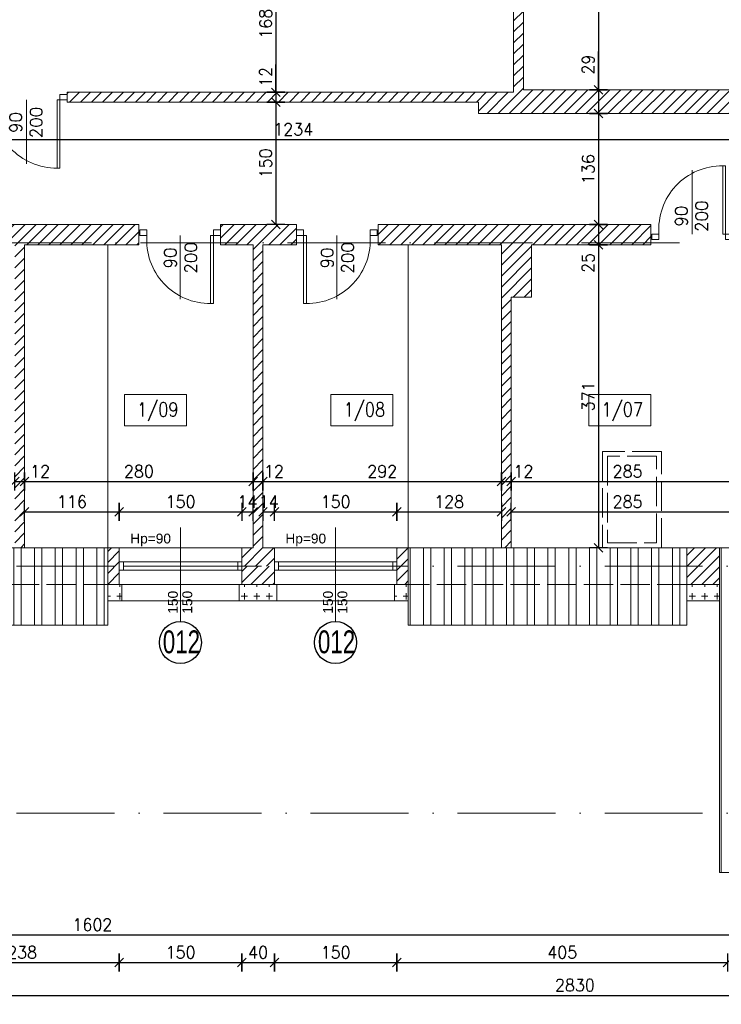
# Model space of a CAD drawing. Header units: millimetres. Extents: x -37273 to 136949, y -1495242345 to -598.
# Tile 8 of 38: x 41573 to 42432, y -22635 to -21429. Entities that reach past the tile are written whole.
import ezdxf

# ---------------------------------------------------------------- set-up
doc = ezdxf.new("R2010")
doc.units = ezdxf.units.MM
doc.linetypes.add('ACAD_ISO02W100', pattern=[15, 12, -3])
doc.linetypes.add('ACAD_ISO10W100', pattern=[18, 12, -3, 0, -3])
for name, color, linetype, lineweight in [('A-DRZ', 3, 'Continuous', 13), ('A-OKN', 3, 'Continuous', 13), ('F-BIL-OP', 103, 'Continuous', 9), ('urządzenia', 252, 'Continuous', 0), ('wymiarowannie', 253, 'Continuous', 5), ('ściany', 190, 'Continuous', 25)]:
    doc.layers.add(name, color=color, linetype=linetype, lineweight=lineweight)
for name, color, linetype in [('OPISY', 4, 'Continuous'), ('wym', 1, 'Continuous'), ('ściana', 7, 'Continuous')]:
    doc.layers.add(name, color=color, linetype=linetype)
doc.styles.add('op2', font='arial.ttf')
doc.styles.add('SIMPLEX', font='simplex', dxfattribs={"width": 0.85})
doc.styles.get("Standard").update_dxf_attribs({"font": 'arial.ttf'})
doc.styles.add('WYM_50', font='simplex.shx', dxfattribs={"width": 0.95})
doc.dimstyles.new('50', dxfattribs={"dimtxt": 15, "dimasz": 0.15, "dimexe": 13, "dimexo": 30, "dimgap": 5, "dimtad": 1, "dimdec": 0, "dimrnd": 0.5, "dimzin": 1, "dimdsep": 46, "dimtxsty": 'WYM_50', "dimblk": 'A', "dimcen": 3, "dimdle": 5, "dimse1": 1, "dimse2": 1, "dimclrd": 256, "dimclre": 256, "dimclrt": 2, "dimaunit": 1, "dimadec": 0, "dimazin": 0, "dimtfac": 0.32, "dimtdec": 0, "dimtix": 1, "dimtmove": 1, "dimatfit": 3, "dimldrblk": 'A', "dimfxl": 1, "dimtvp": 0.08, "dimtolj": 1, "dimtzin": 1, "dimarcsym": 0})
pattern_1 = [(90, (-14158.83, -10.478), (-15.24, 0), [7.62, -7.62]), (180, (-14155.02, -6.668), (0, -15.24), [7.62, -7.62])]

# ---------------------------------------------------------------- blocks, each defined once
blk = doc.blocks.new('A')
at = {"color": 7, "linetype": 'Continuous'}
blk.add_line((-35.3, -35.3), (35.3, 35.3), dxfattribs=at)
at = {"color": 1, "linetype": 'Continuous'}
blk.add_line((0, 73.6), (0, -73.6), dxfattribs=at)
blk = doc.blocks.new('*D2538')
at = {"layer": 'Defpoints', "color": 0, "lineweight": 13, "ltscale": 3}
for p in [(40838, -22120.6), (43668, -22120.6), (43668, -22624.1)]:
    blk.add_point(p, dxfattribs=at)
at = {"layer": 'wym', "lineweight": -2}
blk.add_line((40838.1, -22624.1), (43667.8, -22624.1), dxfattribs=at)
at = {"layer": 'wym', "lineweight": -2, "ltscale": 3, "xscale": 0.15, "yscale": 0.15, "zscale": 0.15, "rotation": 180}
blk.add_blockref('A', (40838, -22624.1), dxfattribs=at)
at = {"layer": 'wym', "lineweight": -2, "ltscale": 3, "xscale": 0.15, "yscale": 0.15, "zscale": 0.15}
blk.add_blockref('A', (43668, -22624.1), dxfattribs=at)
at = {"layer": 'wym', "color": 2, "ltscale": 3, "insert": (42253, -22611.6), "char_height": 15, "attachment_point": 5, "style": 'WYM_50'}
blk.add_mtext('\\A1;2830', dxfattribs=at)
blk = doc.blocks.new('*D2525')
at = {"layer": 'Defpoints', "color": 0, "lineweight": 13, "ltscale": 3}
for p in [(40861, -22493.9), (42463, -22493.9), (42463, -22550)]:
    blk.add_point(p, dxfattribs=at)
at = {"layer": 'wym', "lineweight": -2}
blk.add_line((40861.1, -22550), (42462.8, -22550), dxfattribs=at)
at = {"layer": 'wym', "lineweight": -2, "ltscale": 3, "xscale": 0.15, "yscale": 0.15, "zscale": 0.15, "rotation": 180}
blk.add_blockref('A', (40861, -22550), dxfattribs=at)
at = {"layer": 'wym', "lineweight": -2, "ltscale": 3, "xscale": 0.15, "yscale": 0.15, "zscale": 0.15}
blk.add_blockref('A', (42463, -22550), dxfattribs=at)
at = {"layer": 'wym', "color": 2, "ltscale": 3, "insert": (41662, -22537.5), "char_height": 15, "attachment_point": 5, "style": 'WYM_50'}
blk.add_mtext('\\A1;1602', dxfattribs=at)
blk = doc.blocks.new('DRZWI80')
at = {"layer": 'A-DRZ', "extrusion": (0, 0, -1)}
for points in [[(-63186.5, 25780.3), (-63183.5, 25780.3), (-63183.5, 25856.3)], [(-63186.5, 25856.3), (-63183.5, 25856.3)]]:
    blk.add_lwpolyline(points, dxfattribs=at)
at = {"layer": 'A-DRZ'}
for points in [[(63186.5, 25780.3), (63186.5, 25856.3)], [(63149.5, 25780.3), (63149.5, 25851.4)]]:
    blk.add_lwpolyline(points, dxfattribs=at)
for points in [[(63104.5, 25774.3), (63104.5, 25780.3), (63112.5, 25780.3), (63112.5, 25774.3)], [(63194.5, 25774.3), (63194.5, 25780.3), (63186.5, 25780.3), (63186.5, 25774.3)]]:
    blk.add_lwpolyline(points, close=True, dxfattribs=at)
at = {"layer": 'A-DRZ', "color": 1}
blk.add_arc((63182.8, 25785.8), 70.5, 89.4084, 184.4877, dxfattribs=at)
blk = doc.blocks.new('GFT43')
at = {"layer": 'A-DRZ'}
blk.add_blockref('DRZWI80', (-63194.5, -25774.3), dxfattribs=at)
blk = doc.blocks.new('*D2503')
at = {"layer": 'Defpoints', "color": 0, "lineweight": 13, "ltscale": 3}
for p in [(41845, -22031.8), (41695, -22083.1), (41845, -22083.1)]:
    blk.add_point(p, dxfattribs=at)
at = {"layer": 'wym', "lineweight": -2}
blk.add_line((41695.1, -22031.8), (41844.8, -22031.8), dxfattribs=at)
at = {"layer": 'wym', "lineweight": -2, "ltscale": 3, "xscale": 0.15, "yscale": 0.15, "zscale": 0.15, "rotation": 180}
blk.add_blockref('A', (41695, -22031.8), dxfattribs=at)
at = {"layer": 'wym', "lineweight": -2, "ltscale": 3, "xscale": 0.15, "yscale": 0.15, "zscale": 0.15}
blk.add_blockref('A', (41845, -22031.8), dxfattribs=at)
at = {"layer": 'wym', "color": 2, "ltscale": 3, "insert": (41770, -22019.3), "char_height": 15, "attachment_point": 5, "style": 'WYM_50'}
blk.add_mtext('\\A1;150', dxfattribs=at)
blk = doc.blocks.new('*D2516')
at = {"layer": 'Defpoints', "color": 0, "lineweight": 13, "ltscale": 3}
for p in [(41579, -21972.5), (41859, -21972.5), (41859, -21994.5)]:
    blk.add_point(p, dxfattribs=at)
at = {"layer": 'wym', "lineweight": -2}
blk.add_line((41579.1, -21994.5), (41858.8, -21994.5), dxfattribs=at)
at = {"layer": 'wym', "lineweight": -2, "ltscale": 3, "xscale": 0.15, "yscale": 0.15, "zscale": 0.15, "rotation": 180}
blk.add_blockref('A', (41579, -21994.5), dxfattribs=at)
at = {"layer": 'wym', "lineweight": -2, "ltscale": 3, "xscale": 0.15, "yscale": 0.15, "zscale": 0.15}
blk.add_blockref('A', (41859, -21994.5), dxfattribs=at)
at = {"layer": 'wym', "color": 2, "ltscale": 3, "insert": (41719, -21982), "char_height": 15, "attachment_point": 5, "style": 'WYM_50'}
blk.add_mtext('\\A1;280', dxfattribs=at)
blk = doc.blocks.new('*D2533')
at = {"layer": 'Defpoints', "color": 0, "lineweight": 13, "ltscale": 3}
for p in [(41695, -22110.1), (41845, -22110.1), (41845, -22583.9)]:
    blk.add_point(p, dxfattribs=at)
at = {"layer": 'wym', "lineweight": -2}
blk.add_line((41695.1, -22583.9), (41844.8, -22583.9), dxfattribs=at)
at = {"layer": 'wym', "lineweight": -2, "ltscale": 3, "xscale": 0.15, "yscale": 0.15, "zscale": 0.15, "rotation": 180}
blk.add_blockref('A', (41695, -22583.9), dxfattribs=at)
at = {"layer": 'wym', "lineweight": -2, "ltscale": 3, "xscale": 0.15, "yscale": 0.15, "zscale": 0.15}
blk.add_blockref('A', (41845, -22583.9), dxfattribs=at)
at = {"layer": 'wym', "color": 2, "ltscale": 3, "insert": (41770, -22571.4), "char_height": 15, "attachment_point": 5, "style": 'WYM_50'}
blk.add_mtext('\\A1;150', dxfattribs=at)
blk = doc.blocks.new('*D2595')
at = {"layer": 'Defpoints', "color": 0, "lineweight": 13, "ltscale": 3}
for p in [(41291, -21539.1), (42525, -21551.6), (42525, -21575.4)]:
    blk.add_point(p, dxfattribs=at)
at = {"layer": 'wym', "lineweight": -2}
blk.add_line((41291.1, -21575.4), (42524.8, -21575.4), dxfattribs=at)
at = {"layer": 'wym', "lineweight": -2, "ltscale": 3, "xscale": 0.15, "yscale": 0.15, "zscale": 0.15, "rotation": 180}
blk.add_blockref('A', (41291, -21575.4), dxfattribs=at)
at = {"layer": 'wym', "lineweight": -2, "ltscale": 3, "xscale": 0.15, "yscale": 0.15, "zscale": 0.15}
blk.add_blockref('A', (42525, -21575.4), dxfattribs=at)
at = {"layer": 'wym', "color": 2, "ltscale": 3, "insert": (41908, -21562.9), "char_height": 15, "attachment_point": 5, "style": 'WYM_50'}
blk.add_mtext('\\A1;1234', dxfattribs=at)
blk = doc.blocks.new('*D2502')
at = {"layer": 'Defpoints', "color": 0, "lineweight": 13, "ltscale": 3}
for p in [(41579, -21979.6), (41695, -22031.8), (41695, -22075.6)]:
    blk.add_point(p, dxfattribs=at)
at = {"layer": 'wym', "lineweight": -2}
blk.add_line((41579.1, -22031.8), (41694.8, -22031.8), dxfattribs=at)
at = {"layer": 'wym', "lineweight": -2, "ltscale": 3, "xscale": 0.15, "yscale": 0.15, "zscale": 0.15, "rotation": 180}
blk.add_blockref('A', (41579, -22031.8), dxfattribs=at)
at = {"layer": 'wym', "lineweight": -2, "ltscale": 3, "xscale": 0.15, "yscale": 0.15, "zscale": 0.15}
blk.add_blockref('A', (41695, -22031.8), dxfattribs=at)
at = {"layer": 'wym', "color": 2, "ltscale": 3, "insert": (41637, -22019.3), "char_height": 15, "attachment_point": 5, "style": 'WYM_50'}
blk.add_mtext('\\A1;116', dxfattribs=at)
blk = doc.blocks.new('*D2515')
at = {"layer": 'Defpoints', "color": 0, "lineweight": 13, "ltscale": 3}
for p in [(41567, -21962.3), (41579, -21962.3), (41579, -21994.5)]:
    blk.add_point(p, dxfattribs=at)
at = {"layer": 'wym', "lineweight": -2}
for p, q in [((41567.1, -21994.5), (41578.8, -21994.5)), ((41579, -21994.5), (41613.1, -21994.5))]:
    blk.add_line(p, q, dxfattribs=at)
at = {"layer": 'wym', "lineweight": -2, "ltscale": 3, "xscale": 0.15, "yscale": 0.15, "zscale": 0.15, "rotation": 180}
blk.add_blockref('A', (41567, -21994.5), dxfattribs=at)
at = {"layer": 'wym', "lineweight": -2, "ltscale": 3, "xscale": 0.15, "yscale": 0.15, "zscale": 0.15}
blk.add_blockref('A', (41579, -21994.5), dxfattribs=at)
at = {"layer": 'wym', "color": 2, "ltscale": 3, "insert": (41597.9, -21982), "char_height": 15, "attachment_point": 5, "style": 'WYM_50'}
blk.add_mtext('\\A1;12', dxfattribs=at)
blk = doc.blocks.new('*D2532')
at = {"layer": 'Defpoints', "color": 0, "lineweight": 13, "ltscale": 3}
for p in [(41457, -22110.1), (41695, -22110.1), (41695, -22583.9)]:
    blk.add_point(p, dxfattribs=at)
at = {"layer": 'wym', "lineweight": -2}
blk.add_line((41457.1, -22583.9), (41694.8, -22583.9), dxfattribs=at)
at = {"layer": 'wym', "lineweight": -2, "ltscale": 3, "xscale": 0.15, "yscale": 0.15, "zscale": 0.15, "rotation": 180}
blk.add_blockref('A', (41457, -22583.9), dxfattribs=at)
at = {"layer": 'wym', "lineweight": -2, "ltscale": 3, "xscale": 0.15, "yscale": 0.15, "zscale": 0.15}
blk.add_blockref('A', (41695, -22583.9), dxfattribs=at)
at = {"layer": 'wym', "color": 2, "ltscale": 3, "insert": (41576, -22571.4), "char_height": 15, "attachment_point": 5, "style": 'WYM_50'}
blk.add_mtext('\\A1;238', dxfattribs=at)
blk = doc.blocks.new('*D2507')
at = {"layer": 'Defpoints', "color": 0, "lineweight": 13, "ltscale": 3}
for p in [(42163, -22031.8), (42035, -22048.9), (42163, -22048.9)]:
    blk.add_point(p, dxfattribs=at)
at = {"layer": 'wym', "lineweight": -2}
blk.add_line((42035.1, -22031.8), (42162.8, -22031.8), dxfattribs=at)
at = {"layer": 'wym', "lineweight": -2, "ltscale": 3, "xscale": 0.15, "yscale": 0.15, "zscale": 0.15, "rotation": 180}
blk.add_blockref('A', (42035, -22031.8), dxfattribs=at)
at = {"layer": 'wym', "lineweight": -2, "ltscale": 3, "xscale": 0.15, "yscale": 0.15, "zscale": 0.15}
blk.add_blockref('A', (42163, -22031.8), dxfattribs=at)
at = {"layer": 'wym', "color": 2, "ltscale": 3, "insert": (42099, -22019.3), "char_height": 15, "attachment_point": 5, "style": 'WYM_50'}
blk.add_mtext('\\A1;128', dxfattribs=at)
blk = doc.blocks.new('*D2518')
at = {"layer": 'Defpoints', "color": 0, "lineweight": 13, "ltscale": 3}
for p in [(41871, -21947.4), (42163, -21947.4), (42163, -21994.5)]:
    blk.add_point(p, dxfattribs=at)
at = {"layer": 'wym', "lineweight": -2}
blk.add_line((41871.1, -21994.5), (42162.8, -21994.5), dxfattribs=at)
at = {"layer": 'wym', "lineweight": -2, "ltscale": 3, "xscale": 0.15, "yscale": 0.15, "zscale": 0.15, "rotation": 180}
blk.add_blockref('A', (41871, -21994.5), dxfattribs=at)
at = {"layer": 'wym', "lineweight": -2, "ltscale": 3, "xscale": 0.15, "yscale": 0.15, "zscale": 0.15}
blk.add_blockref('A', (42163, -21994.5), dxfattribs=at)
at = {"layer": 'wym', "color": 2, "ltscale": 3, "insert": (42017, -21982), "char_height": 15, "attachment_point": 5, "style": 'WYM_50'}
blk.add_mtext('\\A1;292', dxfattribs=at)
blk = doc.blocks.new('*D2536')
at = {"layer": 'Defpoints', "color": 0, "lineweight": 13, "ltscale": 3}
for p in [(42035, -22110.1), (42440, -22110.1), (42440, -22583.9)]:
    blk.add_point(p, dxfattribs=at)
at = {"layer": 'wym', "lineweight": -2}
blk.add_line((42035.1, -22583.9), (42439.8, -22583.9), dxfattribs=at)
at = {"layer": 'wym', "lineweight": -2, "ltscale": 3, "xscale": 0.15, "yscale": 0.15, "zscale": 0.15, "rotation": 180}
blk.add_blockref('A', (42035, -22583.9), dxfattribs=at)
at = {"layer": 'wym', "lineweight": -2, "ltscale": 3, "xscale": 0.15, "yscale": 0.15, "zscale": 0.15}
blk.add_blockref('A', (42440, -22583.9), dxfattribs=at)
at = {"layer": 'wym', "color": 2, "ltscale": 3, "insert": (42237.5, -22571.4), "char_height": 15, "attachment_point": 5, "style": 'WYM_50'}
blk.add_mtext('\\A1;405', dxfattribs=at)
blk = doc.blocks.new('*D2506')
at = {"layer": 'Defpoints', "color": 0, "lineweight": 13, "ltscale": 3}
for p in [(42035, -22031.8), (41885, -22083.1), (42035, -22083.1)]:
    blk.add_point(p, dxfattribs=at)
at = {"layer": 'wym', "lineweight": -2}
blk.add_line((41885.1, -22031.8), (42034.8, -22031.8), dxfattribs=at)
at = {"layer": 'wym', "lineweight": -2, "ltscale": 3, "xscale": 0.15, "yscale": 0.15, "zscale": 0.15, "rotation": 180}
blk.add_blockref('A', (41885, -22031.8), dxfattribs=at)
at = {"layer": 'wym', "lineweight": -2, "ltscale": 3, "xscale": 0.15, "yscale": 0.15, "zscale": 0.15}
blk.add_blockref('A', (42035, -22031.8), dxfattribs=at)
at = {"layer": 'wym', "color": 2, "ltscale": 3, "insert": (41960, -22019.3), "char_height": 15, "attachment_point": 5, "style": 'WYM_50'}
blk.add_mtext('\\A1;150', dxfattribs=at)
blk = doc.blocks.new('*D2535')
at = {"layer": 'Defpoints', "color": 0, "lineweight": 13, "ltscale": 3}
for p in [(41885, -22110.1), (42035, -22110.1), (42035, -22583.9)]:
    blk.add_point(p, dxfattribs=at)
at = {"layer": 'wym', "lineweight": -2}
blk.add_line((41885.1, -22583.9), (42034.8, -22583.9), dxfattribs=at)
at = {"layer": 'wym', "lineweight": -2, "ltscale": 3, "xscale": 0.15, "yscale": 0.15, "zscale": 0.15, "rotation": 180}
blk.add_blockref('A', (41885, -22583.9), dxfattribs=at)
at = {"layer": 'wym', "lineweight": -2, "ltscale": 3, "xscale": 0.15, "yscale": 0.15, "zscale": 0.15}
blk.add_blockref('A', (42035, -22583.9), dxfattribs=at)
at = {"layer": 'wym', "color": 2, "ltscale": 3, "insert": (41960, -22571.4), "char_height": 15, "attachment_point": 5, "style": 'WYM_50'}
blk.add_mtext('\\A1;150', dxfattribs=at)
blk = doc.blocks.new('*D2589')
at = {"layer": 'Defpoints', "color": 0, "lineweight": 13, "ltscale": 3}
for p in [(41866.9, -21529.6), (41866.9, -21679.6), (41886.9, -21679.6)]:
    blk.add_point(p, dxfattribs=at)
at = {"layer": 'wym', "lineweight": -2}
blk.add_line((41886.9, -21529.7), (41886.9, -21679.4), dxfattribs=at)
at = {"layer": 'wym', "lineweight": -2, "ltscale": 3, "xscale": 0.15, "yscale": 0.15, "zscale": 0.15}
for p, rotation in [((41886.9, -21529.6), 90), ((41886.9, -21679.6), 270)]:
    blk.add_blockref('A', p, dxfattribs=dict(at, rotation=rotation))
at = {"layer": 'wym', "color": 2, "ltscale": 3, "insert": (41874.4, -21604.6), "char_height": 15, "attachment_point": 5, "rotation": 90, "style": 'WYM_50'}
blk.add_mtext('\\A1;150', dxfattribs=at)
blk = doc.blocks.new('*D2588')
at = {"layer": 'Defpoints', "color": 0, "lineweight": 13, "ltscale": 3}
for p in [(41919.8, -21517.6), (41886.9, -21529.6), (41919.8, -21529.6)]:
    blk.add_point(p, dxfattribs=at)
at = {"layer": 'wym', "lineweight": -2}
for p, q in [((41886.9, -21517.6), (41886.9, -21483.7)), ((41886.9, -21517.7), (41886.9, -21529.4))]:
    blk.add_line(p, q, dxfattribs=at)
at = {"layer": 'wym', "lineweight": -2, "ltscale": 3, "xscale": 0.15, "yscale": 0.15, "zscale": 0.15}
for p, rotation in [((41886.9, -21517.6), 90), ((41886.9, -21529.6), 270)]:
    blk.add_blockref('A', p, dxfattribs=dict(at, rotation=rotation))
at = {"layer": 'wym', "color": 2, "ltscale": 3, "insert": (41874.4, -21498.8), "char_height": 15, "attachment_point": 5, "rotation": 90, "style": 'WYM_50'}
blk.add_mtext('\\A1;12', dxfattribs=at)
blk = doc.blocks.new('*D2587')
at = {"layer": 'Defpoints', "color": 0, "lineweight": 13, "ltscale": 3}
for p in [(41942.1, -21349.6), (41886.9, -21517.6), (41942.1, -21517.6)]:
    blk.add_point(p, dxfattribs=at)
at = {"layer": 'wym', "lineweight": -2}
blk.add_line((41886.9, -21349.7), (41886.9, -21517.4), dxfattribs=at)
at = {"layer": 'wym', "lineweight": -2, "ltscale": 3, "xscale": 0.15, "yscale": 0.15, "zscale": 0.15}
for p, rotation in [((41886.9, -21349.6), 90), ((41886.9, -21517.6), 270)]:
    blk.add_blockref('A', p, dxfattribs=dict(at, rotation=rotation))
at = {"layer": 'wym', "color": 2, "ltscale": 3, "insert": (41874.4, -21433.6), "char_height": 15, "attachment_point": 5, "rotation": 90, "style": 'WYM_50'}
blk.add_mtext('\\A1;168', dxfattribs=at)
blk = doc.blocks.new('*D2534')
at = {"layer": 'Defpoints', "color": 0, "lineweight": 13, "ltscale": 3}
for p in [(41845, -22110.1), (41885, -22110.1), (41885, -22583.9)]:
    blk.add_point(p, dxfattribs=at)
at = {"layer": 'wym', "lineweight": -2}
blk.add_line((41845.1, -22583.9), (41884.8, -22583.9), dxfattribs=at)
at = {"layer": 'wym', "lineweight": -2, "ltscale": 3, "xscale": 0.15, "yscale": 0.15, "zscale": 0.15, "rotation": 180}
blk.add_blockref('A', (41845, -22583.9), dxfattribs=at)
at = {"layer": 'wym', "lineweight": -2, "ltscale": 3, "xscale": 0.15, "yscale": 0.15, "zscale": 0.15}
blk.add_blockref('A', (41885, -22583.9), dxfattribs=at)
at = {"layer": 'wym', "color": 2, "ltscale": 3, "insert": (41865, -22571.4), "char_height": 15, "attachment_point": 5, "style": 'WYM_50'}
blk.add_mtext('\\A1;40', dxfattribs=at)
blk = doc.blocks.new('*D2517')
at = {"layer": 'Defpoints', "color": 0, "lineweight": 13, "ltscale": 3}
for p in [(41859, -21947.4), (41871, -21947.4), (41871, -21994.5)]:
    blk.add_point(p, dxfattribs=at)
at = {"layer": 'wym', "lineweight": -2}
blk.add_line((41859.1, -21994.5), (41870.8, -21994.5), dxfattribs=at)
at = {"layer": 'wym', "lineweight": -2, "ltscale": 3, "xscale": 0.15, "yscale": 0.15, "zscale": 0.15, "rotation": 180}
blk.add_blockref('A', (41859, -21994.5), dxfattribs=at)
at = {"layer": 'wym', "lineweight": -2, "ltscale": 3, "xscale": 0.15, "yscale": 0.15, "zscale": 0.15}
blk.add_blockref('A', (41871, -21994.5), dxfattribs=at)
at = {"layer": 'wym', "color": 2, "ltscale": 3, "insert": (41884.3, -21982), "char_height": 15, "attachment_point": 5, "style": 'WYM_50'}
blk.add_mtext('\\A1;12', dxfattribs=at)
blk = doc.blocks.new('*D2505')
at = {"layer": 'Defpoints', "color": 0, "lineweight": 13, "ltscale": 3}
for p in [(41885, -22031.8), (41871, -22075.6), (41885, -22075.6)]:
    blk.add_point(p, dxfattribs=at)
at = {"layer": 'wym', "lineweight": -2}
for p, q in [((41870.8, -22031.8), (41870.7, -22031.8)), ((41871, -22031.8), (41885, -22031.8)), ((41885.1, -22031.8), (41885.3, -22031.8))]:
    blk.add_line(p, q, dxfattribs=at)
at = {"layer": 'wym', "lineweight": -2, "ltscale": 3, "xscale": 0.15, "yscale": 0.15, "zscale": 0.15}
blk.add_blockref('A', (41871, -22031.8), dxfattribs=at)
at = {"layer": 'wym', "lineweight": -2, "ltscale": 3, "xscale": 0.15, "yscale": 0.15, "zscale": 0.15, "rotation": 180}
blk.add_blockref('A', (41885, -22031.8), dxfattribs=at)
at = {"layer": 'wym', "color": 2, "ltscale": 3, "insert": (41878, -22019.3), "char_height": 15, "attachment_point": 5, "style": 'WYM_50'}
blk.add_mtext('\\A1;14', dxfattribs=at)
blk = doc.blocks.new('*D2504')
at = {"layer": 'Defpoints', "color": 0, "lineweight": 13, "ltscale": 3}
for p in [(41859, -22031.8), (41845, -22044.8), (41859, -22044.8)]:
    blk.add_point(p, dxfattribs=at)
at = {"layer": 'wym', "lineweight": -2}
for p, q in [((41844.8, -22031.8), (41844.7, -22031.8)), ((41845, -22031.8), (41859, -22031.8)), ((41859.1, -22031.8), (41859.3, -22031.8))]:
    blk.add_line(p, q, dxfattribs=at)
at = {"layer": 'wym', "lineweight": -2, "ltscale": 3, "xscale": 0.15, "yscale": 0.15, "zscale": 0.15}
blk.add_blockref('A', (41845, -22031.8), dxfattribs=at)
at = {"layer": 'wym', "lineweight": -2, "ltscale": 3, "xscale": 0.15, "yscale": 0.15, "zscale": 0.15, "rotation": 180}
blk.add_blockref('A', (41859, -22031.8), dxfattribs=at)
at = {"layer": 'wym', "color": 2, "ltscale": 3, "insert": (41852, -22019.3), "char_height": 15, "attachment_point": 5, "style": 'WYM_50'}
blk.add_mtext('\\A1;14', dxfattribs=at)
blk = doc.blocks.new('*D2508')
at = {"layer": 'Defpoints', "color": 0, "lineweight": 13, "ltscale": 3}
for p in [(42460, -22031.8), (42175, -22046.9), (42460, -22046.9)]:
    blk.add_point(p, dxfattribs=at)
at = {"layer": 'wym', "lineweight": -2}
blk.add_line((42175.1, -22031.8), (42459.8, -22031.8), dxfattribs=at)
at = {"layer": 'wym', "lineweight": -2, "ltscale": 3, "xscale": 0.15, "yscale": 0.15, "zscale": 0.15, "rotation": 180}
blk.add_blockref('A', (42175, -22031.8), dxfattribs=at)
at = {"layer": 'wym', "lineweight": -2, "ltscale": 3, "xscale": 0.15, "yscale": 0.15, "zscale": 0.15}
blk.add_blockref('A', (42460, -22031.8), dxfattribs=at)
at = {"layer": 'wym', "color": 2, "ltscale": 3, "insert": (42317.5, -22019.3), "char_height": 15, "attachment_point": 5, "style": 'WYM_50'}
blk.add_mtext('\\A1;285', dxfattribs=at)
blk = doc.blocks.new('*D2519')
at = {"layer": 'Defpoints', "color": 0, "lineweight": 13, "ltscale": 3}
for p in [(42163, -21942), (42175, -21942), (42175, -21994.5)]:
    blk.add_point(p, dxfattribs=at)
at = {"layer": 'wym', "lineweight": -2}
blk.add_line((42163.1, -21994.5), (42174.8, -21994.5), dxfattribs=at)
at = {"layer": 'wym', "lineweight": -2, "ltscale": 3, "xscale": 0.15, "yscale": 0.15, "zscale": 0.15, "rotation": 180}
blk.add_blockref('A', (42163, -21994.5), dxfattribs=at)
at = {"layer": 'wym', "lineweight": -2, "ltscale": 3, "xscale": 0.15, "yscale": 0.15, "zscale": 0.15}
blk.add_blockref('A', (42175, -21994.5), dxfattribs=at)
at = {"layer": 'wym', "color": 2, "ltscale": 3, "insert": (42190, -21982), "char_height": 15, "attachment_point": 5, "style": 'WYM_50'}
blk.add_mtext('\\A1;12', dxfattribs=at)
blk = doc.blocks.new('*D2520')
at = {"layer": 'Defpoints', "color": 0, "lineweight": 13, "ltscale": 3}
for p in [(42175, -21951.7), (42460, -21951.7), (42460, -21994.5)]:
    blk.add_point(p, dxfattribs=at)
at = {"layer": 'wym', "lineweight": -2}
blk.add_line((42175.1, -21994.5), (42459.8, -21994.5), dxfattribs=at)
at = {"layer": 'wym', "lineweight": -2, "ltscale": 3, "xscale": 0.15, "yscale": 0.15, "zscale": 0.15, "rotation": 180}
blk.add_blockref('A', (42175, -21994.5), dxfattribs=at)
at = {"layer": 'wym', "lineweight": -2, "ltscale": 3, "xscale": 0.15, "yscale": 0.15, "zscale": 0.15}
blk.add_blockref('A', (42460, -21994.5), dxfattribs=at)
at = {"layer": 'wym', "color": 2, "ltscale": 3, "insert": (42317.5, -21982), "char_height": 15, "attachment_point": 5, "style": 'WYM_50'}
blk.add_mtext('\\A1;285', dxfattribs=at)
blk = doc.blocks.new('*D2590')
at = {"layer": 'Defpoints', "color": 0, "lineweight": 13, "ltscale": 3}
for p in [(42238.1, -20915.6), (42238.1, -21514.6), (42281.8, -21514.6)]:
    blk.add_point(p, dxfattribs=at)
at = {"layer": 'wym', "lineweight": -2}
blk.add_line((42281.8, -20915.7), (42281.8, -21514.4), dxfattribs=at)
at = {"layer": 'wym', "lineweight": -2, "ltscale": 3, "xscale": 0.15, "yscale": 0.15, "zscale": 0.15}
for p, rotation in [((42281.8, -20915.6), 90), ((42281.8, -21514.6), 270)]:
    blk.add_blockref('A', p, dxfattribs=dict(at, rotation=rotation))
at = {"layer": 'wym', "color": 2, "ltscale": 3, "insert": (42269.3, -21215.1), "char_height": 15, "attachment_point": 5, "rotation": 90, "style": 'WYM_50'}
blk.add_mtext('\\A1;599', dxfattribs=at)
blk = doc.blocks.new('*D2591')
at = {"layer": 'Defpoints', "color": 0, "lineweight": 13, "ltscale": 3}
for p in [(42243, -21514.6), (42243, -21543.6), (42281.8, -21543.6)]:
    blk.add_point(p, dxfattribs=at)
at = {"layer": 'wym', "lineweight": -2}
for p, q in [((42281.8, -21514.6), (42281.8, -21467.4)), ((42281.8, -21514.7), (42281.8, -21543.4))]:
    blk.add_line(p, q, dxfattribs=at)
at = {"layer": 'wym', "lineweight": -2, "ltscale": 3, "xscale": 0.15, "yscale": 0.15, "zscale": 0.15}
for p, rotation in [((42281.8, -21514.6), 90), ((42281.8, -21543.6), 270)]:
    blk.add_blockref('A', p, dxfattribs=dict(at, rotation=rotation))
at = {"layer": 'wym', "color": 2, "ltscale": 3, "insert": (42269.3, -21483.6), "char_height": 15, "attachment_point": 5, "rotation": 90, "style": 'WYM_50'}
blk.add_mtext('\\A1;29', dxfattribs=at)
blk = doc.blocks.new('*D2592')
at = {"layer": 'Defpoints', "color": 0, "lineweight": 13, "ltscale": 3}
for p in [(42243, -21543.6), (42243, -21679.6), (42281.8, -21679.6)]:
    blk.add_point(p, dxfattribs=at)
at = {"layer": 'wym', "lineweight": -2}
blk.add_line((42281.8, -21543.7), (42281.8, -21679.4), dxfattribs=at)
at = {"layer": 'wym', "lineweight": -2, "ltscale": 3, "xscale": 0.15, "yscale": 0.15, "zscale": 0.15}
for p, rotation in [((42281.8, -21543.6), 90), ((42281.8, -21679.6), 270)]:
    blk.add_blockref('A', p, dxfattribs=dict(at, rotation=rotation))
at = {"layer": 'wym', "color": 2, "ltscale": 3, "insert": (42269.3, -21611.6), "char_height": 15, "attachment_point": 5, "rotation": 90, "style": 'WYM_50'}
blk.add_mtext('\\A1;136', dxfattribs=at)
blk = doc.blocks.new('*D2593')
at = {"layer": 'Defpoints', "color": 0, "lineweight": 13, "ltscale": 3}
for p in [(42292, -21679.6), (42281.8, -21704.6), (42292, -21704.6)]:
    blk.add_point(p, dxfattribs=at)
at = {"layer": 'wym', "lineweight": -2}
for p, q in [((42281.8, -21679.7), (42281.8, -21704.4)), ((42281.8, -21704.6), (42281.8, -21743.2))]:
    blk.add_line(p, q, dxfattribs=at)
at = {"layer": 'wym', "lineweight": -2, "ltscale": 3, "xscale": 0.15, "yscale": 0.15, "zscale": 0.15}
for p, rotation in [((42281.8, -21679.6), 90), ((42281.8, -21704.6), 270)]:
    blk.add_blockref('A', p, dxfattribs=dict(at, rotation=rotation))
at = {"layer": 'wym', "color": 2, "ltscale": 3, "insert": (42269.3, -21726.7), "char_height": 15, "attachment_point": 5, "rotation": 90, "style": 'WYM_50'}
blk.add_mtext('\\A1;25', dxfattribs=at)
blk = doc.blocks.new('*D2594')
at = {"layer": 'Defpoints', "color": 0, "lineweight": 13, "ltscale": 3}
for p in [(42260.6, -21704.6), (42260.6, -22075.6), (42281.8, -22075.6)]:
    blk.add_point(p, dxfattribs=at)
at = {"layer": 'wym', "lineweight": -2}
blk.add_line((42281.8, -21704.7), (42281.8, -22075.4), dxfattribs=at)
at = {"layer": 'wym', "lineweight": -2, "ltscale": 3, "xscale": 0.15, "yscale": 0.15, "zscale": 0.15}
for p, rotation in [((42281.8, -21704.6), 90), ((42281.8, -22075.6), 270)]:
    blk.add_blockref('A', p, dxfattribs=dict(at, rotation=rotation))
at = {"layer": 'wym', "color": 2, "ltscale": 3, "insert": (42269.3, -21890.1), "char_height": 15, "attachment_point": 5, "rotation": 90, "style": 'WYM_50'}
blk.add_mtext('\\A1;371', dxfattribs=at)

msp = doc.modelspace()

# ---------------------------------------------------------------- hatches: boundary and pattern name
at = {"layer": 'wymiarowannie', "lineweight": 13, "ltscale": 3}
h = msp.add_hatch(dxfattribs=at)
h.set_pattern_fill('ANSI31', color=5, scale=3)
h.set_pattern_definition([(45, (41630.995, -21559.551), (-6.73519, 6.73519), [])])
h.paths.add_polyline_path([(42463, -21543.55), (42463, -21514.55), (42732, -21514.55), (42732, -21153.55), (42747, -21153.55), (42747, -21514.55), (43331, -21514.55), (43331, -21543.55), (42537, -21543.55), (42537, -21559.55), (42525, -21559.55), (42525, -21543.55)])
h.paths.add_polyline_path([(41631, -21529.55), (41631, -21517.55), (42178, -21517.55), (42178, -21324.55), (42190, -21324.55), (42190, -21514.55), (42463, -21514.55), (42463, -21543.55), (42135, -21543.55), (42135, -21529.55)])
h.paths.add_polyline_path([(43431, -21543.55), (43431, -21514.55), (43604, -21514.55), (43604, -21414.55), (43623, -21414.55), (43623, -21218.25), (43643.42, -21218.25), (43644, -21543.55)])
h.paths.add_polyline_path([(43643.97, -21527.05), (43643.42, -21218.25), (43668, -21218.25), (43668, -21527.05)])
h.paths.add_polyline_path([(43643.03, -20996.27), (43668, -20996.27), (43668, -21218.25), (43643.42, -21218.25)])
h.paths.add_polyline_path([(43623, -21218.25), (43623, -20996.27), (43643.03, -20996.27), (43643.42, -21218.25)])
h.paths.add_polyline_path([(42178, -21153.55), (42190, -21153.55), (42190, -21224.55), (42178, -21224.55)])
h.paths.add_polyline_path([(43644, -21543.55), (43668, -21543.55), (43668, -21527.05), (43643.97, -21527.05)])
h.paths.add_polyline_path([(43543.2, -21514.1), (43543.2, -21544), (43520.7, -21544), (43520.7, -21514.1)], flags=9)
h = msp.add_hatch(dxfattribs=at)
h.set_pattern_fill('ANSI31', color=5, scale=3)
h.set_pattern_definition([(45, (40837.995, -22098.051), (-6.73519, 6.73519), [])])
h.paths.add_polyline_path([(42012, -21704.55), (42012, -21702.05), (42346.22, -21702.05), (42346.22, -21704.55), (42200.01, -21704.55), (42200.01, -21768.77), (42175, -21768.77), (42175, -22075.55), (42163, -22075.55), (42163, -21704.55)])
h.paths.add_polyline_path([(41455, -21704.55), (41455, -21702.05), (41719, -21702.05), (41719, -21704.55), (41579, -21704.55), (41579, -22075.55), (41567, -22075.55), (41567, -21704.55)])
h.paths.add_polyline_path([(42463, -21679.55), (42525, -21679.55), (42525, -21659.55), (42537, -21659.55), (42537, -21679.55), (42682, -21679.55), (42682, -21704.55), (42485, -21704.55), (42485, -22075.55), (42463, -22075.55)])
h.paths.add_polyline_path([(40861, -21866.51), (40861, -21702.05), (41355, -21702.05), (41355, -21704.55), (41037, -21704.55), (41037, -21730.55), (40884, -21730.55), (40884, -21866.51)])
h.paths.add_polyline_path([(41819, -21704.55), (41819, -21702.05), (41912, -21702.05), (41912, -21704.55), (41871, -21704.55), (41871, -22075.55), (41885, -22075.55), (41885, -22098.05), (41845, -22098.05), (41845, -22075.55), (41859, -22075.55), (41859, -21704.55)])
h.paths.add_polyline_path([(40861, -21702.05), (40861, -21679.55), (40991, -21679.55), (40991, -21653.95), (41037, -21653.95), (41037, -21679.55), (41271, -21679.55), (41271, -21648.55), (41291, -21648.55), (41291, -21679.55), (41355, -21679.55), (41355, -21702.05)])
h.paths.add_polyline_path([(42012, -21702.05), (42012, -21679.55), (42346.22, -21679.55), (42346.22, -21702.05)])
h.paths.add_polyline_path([(42444, -21915.55), (42444, -21865.55), (42460, -21865.55), (42460, -21704.55), (42446.22, -21704.55), (42446.22, -21679.55), (42463, -21679.55), (42463, -22075.55), (42460, -22075.55), (42460, -21915.55)])
h.paths.add_polyline_path([(41455, -21702.05), (41455, -21679.55), (41719, -21679.55), (41719, -21702.05)])
h.paths.add_polyline_path([(40838, -21702.05), (40861, -21702.05), (40861, -21866.51), (40838, -21866.51)])
h.paths.add_polyline_path([(41819, -21702.05), (41819, -21679.55), (41912, -21679.55), (41912, -21702.05)])
h.paths.add_polyline_path([(40838, -21702.05), (40838, -21679.55), (40861, -21679.55), (40861, -21702.05)])
h.paths.add_polyline_path([(41074.73, -21676.76), (41074.73, -21707.34), (41052.23, -21707.34), (41052.23, -21676.76)], flags=9)
h.paths.add_polyline_path([(41074.73, -21651.8), (41074.73, -21681.69), (41052.23, -21681.69), (41052.23, -21651.8)], flags=9)
h.paths.add_polyline_path([(41866.26, -22030.59), (41837.73, -22030.59), (41837.73, -22008.09), (41866.26, -22008.09)], flags=9)
h.paths.add_polyline_path([(41892.26, -22030.59), (41863.73, -22030.59), (41863.73, -22008.09), (41892.26, -22008.09)], flags=9)
h.paths.add_polyline_path([(41898.28, -21993.25), (41870.42, -21993.25), (41870.42, -21970.75), (41898.28, -21970.75)], flags=9)
h = msp.add_hatch(dxfattribs=at)
h.set_pattern_fill('STEEL', color=252, scale=8, angle=45)
h.set_pattern_definition([(90, (41549.378, -15902.6), (-25.4, 0), []), (90, (41540.398, -15893.618), (-25.4, 0), [])])
h.paths.add_polyline_path([(41471, -22075.55), (41471, -22170.55), (41681, -22170.55), (41681, -22075.55)])
h = msp.add_hatch(dxfattribs=at)
h.set_pattern_fill('ANSI31', color=5, scale=3)
h.set_pattern_definition([(45, (41680.995, -22120.551), (-6.73519, 6.73519), [])])
h.paths.add_polyline_path([(41845, -22120.55), (41885, -22120.55), (41885, -22098.05), (41845, -22098.05)])
h.paths.add_polyline_path([(42390, -22120.55), (42390, -22098.05), (42430, -22098.05), (42430, -22120.55)])
h.paths.add_polyline_path([(42390, -22075.55), (42430, -22075.55), (42430, -22098.05), (42390, -22098.05)])
h.paths.add_polyline_path([(41681, -22098.05), (41681, -22075.55), (41695, -22075.55), (41695, -22098.05)])
h.paths.add_polyline_path([(41681, -22120.55), (41681, -22098.05), (41695, -22098.05), (41695, -22120.55)])
h.paths.add_polyline_path([(42035, -22098.05), (42035, -22075.55), (42049, -22075.55), (42049, -22098.05)])
h.paths.add_polyline_path([(42035, -22098.05), (42049, -22098.05), (42049, -22120.55), (42035, -22120.55)])
h = msp.add_hatch(dxfattribs=at)
h.set_pattern_fill('STEEL', color=252, scale=8, angle=45)
h.set_pattern_definition([(90, (42127.378, -15902.6), (-25.4, 0), []), (90, (42118.398, -15893.618), (-25.4, 0), [])])
h.paths.add_polyline_path([(42049, -22075.55), (42049, -22170.55), (42390, -22170.55), (42390, -22075.55)])
h = msp.add_hatch(dxfattribs=at)
h.set_pattern_fill('STEEL', color=252, scale=8, angle=45)
h.set_pattern_definition([(90, (42508.378, -16205.6), (-25.4, 0), []), (90, (42499.398, -16196.618), (-25.4, 0), [])])
h.paths.add_polyline_path([(42430, -22075.55), (42430, -22473.55), (43718, -22473.55), (43718, -22075.55)])
h = msp.add_hatch(dxfattribs=at)
h.set_pattern_fill('CROSS', color=1, scale=0.6, angle=45)
h.set_pattern_definition(pattern_1)
h.paths.add_polyline_path([(41842, -22140.55), (41888, -22140.55), (41888, -22120.55), (41885, -22120.55), (41845, -22120.55), (41842, -22120.55)])
h.paths.add_polyline_path([(41681, -22140.55), (41698, -22140.55), (41698, -22120.55), (41695, -22120.55), (41681, -22120.55)])
h.paths.add_polyline_path([(42032, -22140.55), (42049, -22140.55), (42049, -22120.55), (42035, -22120.55), (42032, -22120.55)])
h = msp.add_hatch(dxfattribs=at)
h.set_pattern_fill('CROSS', color=1, scale=0.6, angle=45)
h.set_pattern_definition(pattern_1)
h.paths.add_polyline_path([(42390, -22140.55), (42430, -22140.55), (42430, -22120.55), (42390, -22120.55)])

# ---------------------------------------------------------------- linework, layer by layer
at = {"layer": 'A-OKN'}
for p, q in [((41845, -22075.55), (41695, -22075.55)), ((42035, -22075.55), (41885, -22075.55)), ((41845, -22093.05), (41695, -22093.05)), ((41845, -22093.05), (41695, -22093.05)), ((41845, -22103.05), (41695, -22103.05)), ((41845, -22103.05), (41695, -22103.05)), ((41700, -22093.05), (41700, -22103.05)), ((41700, -22093.05), (41700, -22103.05)), ((41700, -22098.05), (41840, -22098.05)), ((41700, -22098.05), (41840, -22098.05)), ((41840, -22093.05), (41840, -22103.05)), ((41840, -22093.05), (41840, -22103.05)), ((42035, -22093.05), (41885, -22093.05)), ((42035, -22093.05), (41885, -22093.05)), ((42035, -22103.05), (41885, -22103.05)), ((42035, -22103.05), (41885, -22103.05)), ((41890, -22093.05), (41890, -22103.05)), ((41890, -22093.05), (41890, -22103.05)), ((41890, -22098.05), (42030, -22098.05)), ((41890, -22098.05), (42030, -22098.05)), ((42030, -22093.05), (42030, -22103.05)), ((42030, -22093.05), (42030, -22103.05)), ((42191, -22098.05), (42181, -22098.05)), ((41845, -22120.55), (41695, -22120.55)), ((42035, -22120.55), (41885, -22120.55))]:
    msp.add_line(p, q, dxfattribs=at)
for points in [[(41698, -22140.55), (41842, -22140.55)], [(41888, -22140.55), (42032, -22140.55)]]:
    msp.add_lwpolyline(points, dxfattribs=at)
at = {"layer": 'F-BIL-OP', "color": 0}
for points in [[(41701.16, -21887.9), (41777.11, -21887.9), (41777.11, -21926.29), (41701.16, -21926.29)], [(41954.22, -21887.9), (42030.17, -21887.9), (42030.17, -21926.29), (41954.22, -21926.29)], [(42270.06, -21887.9), (42346.01, -21887.9), (42346.01, -21926.29), (42270.06, -21926.29)]]:
    msp.add_lwpolyline(points, close=True, dxfattribs=at)
at = {"layer": 'urządzenia'}
for p, q in [((41681, -22120.55), (41681, -21704.55)), ((42049, -22120.55), (42049, -21704.55))]:
    msp.add_line(p, q, dxfattribs=at)
at = {"layer": 'wymiarowannie', "color": 1, "lineweight": 13, "ltscale": 3}
for p, q in [((41719, -21704.55), (41719, -21679.55)), ((41912, -21704.55), (41912, -21679.55)), ((42175, -21854.55), (42175, -21961.17)), ((41579, -22075.55), (41695, -22075.55)), ((41695, -22075.55), (41695, -22120.55)), ((42175, -22075.55), (42186, -22075.55)), ((42186, -22075.55), (42460, -22075.55))]:
    msp.add_line(p, q, dxfattribs=at)
at = {"layer": 'wymiarowannie', "color": 251, "linetype": 'ACAD_ISO10W100', "lineweight": 13, "ltscale": 10}
for p, q in [((42381.3, -21702.05), (40380.11, -21702.05)), ((43850.3, -22098.05), (40380.11, -22098.05)), ((43850.3, -22401.05), (40380.11, -22401.05))]:
    msp.add_line(p, q, dxfattribs=at)
at = {"layer": 'wymiarowannie', "ltscale": 3}
for p, q in [((41770, -22050.69), (41770, -22166.01)), ((41960, -22050.69), (41960, -22166.01))]:
    msp.add_line(p, q, dxfattribs=at)
at = {"layer": 'wymiarowannie', "color": 252, "linetype": 'ACAD_ISO02W100', "lineweight": 13, "ltscale": 3}
for p, q in [((41471, -22120.55), (41681, -22120.55)), ((42390, -22120.55), (42049, -22120.55))]:
    msp.add_line(p, q, dxfattribs=at)
msp.add_lwpolyline([(42287, -22075.55), (42359, -22075.55), (42359, -21957.55), (42287, -21957.55), (42287, -22075.55)], dxfattribs=at)
msp.add_lwpolyline([(42293, -22069.55), (42353, -22069.55), (42353, -21963.55), (42293, -21963.55)], close=True, dxfattribs=at)
at = {"layer": 'wymiarowannie', "color": 5, "lineweight": 13, "ltscale": 3}
for points in [[(41681, -22075.55), (41471, -22075.55), (41471, -22170.55), (41681, -22170.55)], [(42049, -22075.55), (42390, -22075.55), (42390, -22170.55), (42049, -22170.55)], [(42430, -22075.55), (43718, -22075.55), (43718, -22473.55), (42430, -22473.55)]]:
    msp.add_lwpolyline(points, close=True, dxfattribs=at)
at = {"layer": 'ściana', "lineweight": 13, "ltscale": 3}
for p, q in [((42178, -21517.55), (42178, -21324.55)), ((42190, -21514.55), (42190, -21324.55)), ((41631, -21517.55), (42178, -21517.55)), ((41631, -21529.55), (41631, -21517.55)), ((42190, -21514.55), (42732, -21514.55)), ((41631, -21529.55), (42135, -21529.55)), ((42135, -21529.55), (42135, -21543.55)), ((42135, -21543.55), (42525, -21543.55)), ((41455, -21679.55), (41719, -21679.55)), ((41819, -21679.55), (41912, -21679.55)), ((41819, -21704.55), (41819, -21679.55)), ((41912, -21704.55), (41912, -21679.55)), ((42012, -21679.55), (42346.22, -21679.55)), ((42012, -21704.55), (42012, -21679.55)), ((42346.22, -21704.55), (42346.22, -21679.55)), ((41579, -21704.55), (41579, -22075.55)), ((41579, -21704.55), (41719, -21704.55)), ((41579, -21704.55), (41719, -21704.55)), ((41819, -21704.55), (41859, -21704.55)), ((41859, -21704.55), (41859, -22075.55)), ((41871, -21704.55), (41912, -21704.55)), ((41871, -21704.55), (41871, -22075.55)), ((42012, -21704.55), (42163, -21704.55)), ((42163, -21704.55), (42163, -22075.55)), ((42200.01, -21704.55), (42346.22, -21704.55)), ((42175, -21768.77), (42175, -22075.55)), ((41579, -22075.55), (41567, -22075.55)), ((41681, -22075.55), (41695, -22075.55)), ((41681, -22075.55), (41681, -22120.55)), ((41695, -22075.55), (41695, -22120.55)), ((41845, -22075.55), (41859, -22075.55)), ((41845, -22075.55), (41845, -22120.55)), ((41845, -22075.55), (41845, -22120.55)), ((41871, -22075.55), (41885, -22075.55)), ((41885, -22075.55), (41885, -22120.55)), ((41885, -22075.55), (41885, -22120.55)), ((41885, -22075.55), (41885, -22120.55)), ((42035, -22075.55), (42049, -22075.55)), ((42035, -22075.55), (42035, -22120.55)), ((42035, -22075.55), (42035, -22120.55)), ((42049, -22075.55), (42049, -22120.55)), ((42175, -22075.55), (42163, -22075.55)), ((42430, -22075.55), (42390, -22075.55)), ((42390, -22075.55), (42390, -22120.55)), ((42430, -22075.55), (42430, -22120.55)), ((41681, -22120.55), (41695, -22120.55)), ((41845, -22120.55), (41885, -22120.55)), ((42035, -22120.55), (42049, -22120.55)), ((42390, -22120.55), (42430, -22120.55))]:
    msp.add_line(p, q, dxfattribs=at)
msp.add_lwpolyline([(42200.01, -21704.55), (42200.01, -21768.77), (42175, -21768.77)], dxfattribs=at)
at = {"layer": 'ściana', "color": 1, "lineweight": 13, "ltscale": 3}
for points in [[(41698, -22120.55), (41698, -22140.55)], [(41842, -22120.55), (41842, -22140.55)], [(41888, -22120.55), (41888, -22140.55)], [(42032, -22120.55), (42032, -22140.55)], [(41681, -22140.55), (41698, -22140.55)], [(41842, -22140.55), (41888, -22140.55)], [(42032, -22140.55), (42049, -22140.55)], [(42390, -22140.55), (42430, -22140.55), (42430, -22140.55)]]:
    msp.add_lwpolyline(points, dxfattribs=at)
at = {"layer": 'ściany', "color": 5, "ltscale": 100}
for centre in [(41769.81, -22191.76), (41959.81, -22191.76)]:
    msp.add_circle(centre, 25.74, dxfattribs=at)

# ---------------------------------------------------------------- block references
at = {"layer": 'A-DRZ', "yscale": 1.1, "zscale": 1.1, "rotation": 180}
for p, xscale in [((41631, -21520.25), -1.1), ((41819, -21686.23), -1.1), ((41912, -21686.23), 1.1)]:
    msp.add_blockref('GFT43', p, dxfattribs=dict(at, xscale=xscale))
at = {"layer": 'A-DRZ', "xscale": 1.1, "yscale": 1.1, "zscale": 1.1}
msp.add_blockref('GFT43', (42446.22, -21697.87), dxfattribs=at)

# ---------------------------------------------------------------- texts
at = {"layer": 'A-DRZ', "char_height": 15, "attachment_point": 5, "rotation": 90}
for insert in [(41580.68, -21554.58), (42395.91, -21669.39), (41770.12, -21720.56), (41962.12, -21720.56)]:
    msp.add_mtext('\\pxqc;{\\Fsimplex|c238;90\\P\\pq*;\\Fsimplex|c0;2\\Fsimplex|c238;00}', dxfattribs=dict(at, insert=insert))
at = {"layer": 'F-BIL-OP', "color": 0, "style": 'SIMPLEX', "width": 0.85}
for s, p in [('1/09', (41716.74, -21914.76)), ('1/08', (41969.81, -21914.76)), ('1/07', (42285.65, -21914.76))]:
    msp.add_text(s, height=17, dxfattribs=at).set_placement(p)
at = {"layer": 'OPISY', "color": 4, "ltscale": 3, "style": 'op2', "width": 0.7}
for p in [(41748.26, -22204.94), (41938.26, -22204.94)]:
    msp.add_text('012', height=28, dxfattribs=at).set_placement(p)
at = {"layer": 'urządzenia', "char_height": 12, "attachment_point": 5}
for insert in [(41733.36, -22066.16), (41923.36, -22066.16)]:
    msp.add_mtext('Hp=90', dxfattribs=dict(at, insert=insert))
at = {"layer": 'wymiarowannie', "color": 1, "lineweight": 13, "ltscale": 3, "char_height": 12, "attachment_point": 5, "rotation": 90}
for insert in [(41760.69, -22142.43), (41950.69, -22142.43)]:
    msp.add_mtext('150', dxfattribs=dict(at, insert=insert))
at = {"layer": 'wymiarowannie', "color": 1, "lineweight": 13, "ltscale": 3, "char_height": 12, "width": 30.7607, "attachment_point": 5, "rotation": 90}
for insert in [(41778.35, -22142.43), (41968.35, -22142.43)]:
    msp.add_mtext('150', dxfattribs=dict(at, insert=insert))

# ---------------------------------------------------------------- dimensions: what is measured, and where the dimension line sits
at = {"layer": 'wym'}
for base, p1, p2, picture, middle in [((42281.82, -21514.55), (42238.14, -20915.55), (42238.14, -21514.55), '*D2590', (42269.32, -21215.05)), ((41886.86, -21517.55), (41942.14, -21349.55), (41942.14, -21517.55), '*D2587', (41874.36, -21433.55)), ((41886.86, -21679.55), (41866.85, -21529.55), (41866.85, -21679.55), '*D2589', (41874.36, -21604.55)), ((42281.82, -21679.55), (42242.99, -21543.55), (42242.99, -21679.55), '*D2592', (42269.32, -21611.55)), ((42281.82, -22075.55), (42260.61, -21704.55), (42260.61, -22075.55), '*D2594', (42269.32, -21890.05))]:
    dim = msp.add_linear_dim(base=base, p1=p1, p2=p2, angle=90, dimstyle='50', override={"dimblk": 'A', "dimfxl": 0, "dimarcsym": 1}, dxfattribs=at)
    dim.commit()
    dim.dimension.update_dxf_attribs({"geometry": picture, "text_midpoint": middle})
for base, p1, p2, picture, middle in [((42281.82, -21543.55), (42242.99, -21514.55), (42242.99, -21543.55), '*D2591', (42281.82, -21483.63)), ((41886.86, -21529.55), (41919.79, -21517.55), (41919.79, -21529.55), '*D2588', (41886.86, -21498.85)), ((42281.82, -21704.55), (42291.99, -21679.55), (42291.99, -21704.55), '*D2593', (42281.82, -21726.69))]:
    dim = msp.add_linear_dim(base=base, p1=p1, p2=p2, angle=90, dimstyle='50', override={"dimblk": 'A', "dimfxl": 0, "dimarcsym": 1}, dxfattribs=at)
    dim.commit()
    dim.dimension.update_dxf_attribs({"geometry": picture, "text_midpoint": middle, "dimtype": 160})
for base, p1, p2, picture, middle in [((42525, -21575.39), (41291, -21539.05), (42525, -21551.55), '*D2595', (41908, -21562.89)), ((42163, -21994.5), (41871, -21947.44), (42163, -21947.44), '*D2518', (42017, -21982)), ((42460, -21994.5), (42175, -21951.73), (42460, -21951.73), '*D2520', (42317.5, -21982)), ((41859, -21994.5), (41579, -21972.52), (41859, -21972.52), '*D2516', (41719, -21982)), ((41695, -22031.84), (41579, -21979.59), (41695, -22075.55), '*D2502', (41637, -22019.34)), ((41845, -22031.84), (41695, -22083.12), (41845, -22083.12), '*D2503', (41770, -22019.34)), ((41859, -22031.84), (41845, -22044.77), (41859, -22044.77), '*D2504', (41852, -22019.34)), ((41885, -22031.84), (41871, -22075.55), (41885, -22075.55), '*D2505', (41878, -22019.34)), ((42035, -22031.84), (41885, -22083.09), (42035, -22083.09), '*D2506', (41960, -22019.34)), ((42163, -22031.84), (42035, -22048.88), (42163, -22048.88), '*D2507', (42099, -22019.34)), ((42460, -22031.84), (42175, -22046.88), (42460, -22046.88), '*D2508', (42317.5, -22019.34)), ((41695, -22583.88), (41457, -22110.12), (41695, -22110.12), '*D2532', (41576, -22571.38)), ((41845, -22583.88), (41695, -22110.12), (41845, -22110.12), '*D2533', (41770, -22571.38)), ((41885, -22583.88), (41845, -22110.12), (41885, -22110.12), '*D2534', (41865, -22571.38)), ((42035, -22583.88), (41885, -22110.12), (42035, -22110.12), '*D2535', (41960, -22571.38)), ((42440, -22583.88), (42035, -22110.12), (42440, -22110.12), '*D2536', (42237.5, -22571.38)), ((43668, -22624.05), (40838, -22120.55), (43668, -22120.55), '*D2538', (42253, -22611.55)), ((42463, -22549.95), (40861, -22493.89), (42463, -22493.89), '*D2525', (41662, -22537.45))]:
    dim = msp.add_linear_dim(base=base, p1=p1, p2=p2, dimstyle='50', override={"dimblk": 'A', "dimfxl": 0, "dimarcsym": 1}, dxfattribs=at)
    dim.commit()
    dim.dimension.update_dxf_attribs({"geometry": picture, "text_midpoint": middle})
for base, p1, p2, picture, middle in [((42175, -21994.5), (42163, -21942.03), (42175, -21942.03), '*D2519', (42190.01, -21994.5)), ((41871, -21994.5), (41859, -21947.44), (41871, -21947.44), '*D2517', (41884.35, -21994.5)), ((41579, -21994.5), (41567, -21962.33), (41579, -21962.33), '*D2515', (41597.94, -21994.5))]:
    dim = msp.add_linear_dim(base=base, p1=p1, p2=p2, dimstyle='50', override={"dimblk": 'A', "dimfxl": 0, "dimarcsym": 1}, dxfattribs=at)
    dim.commit()
    dim.dimension.update_dxf_attribs({"geometry": picture, "text_midpoint": middle, "dimtype": 160})

doc.saveas('drawing.dxf')
